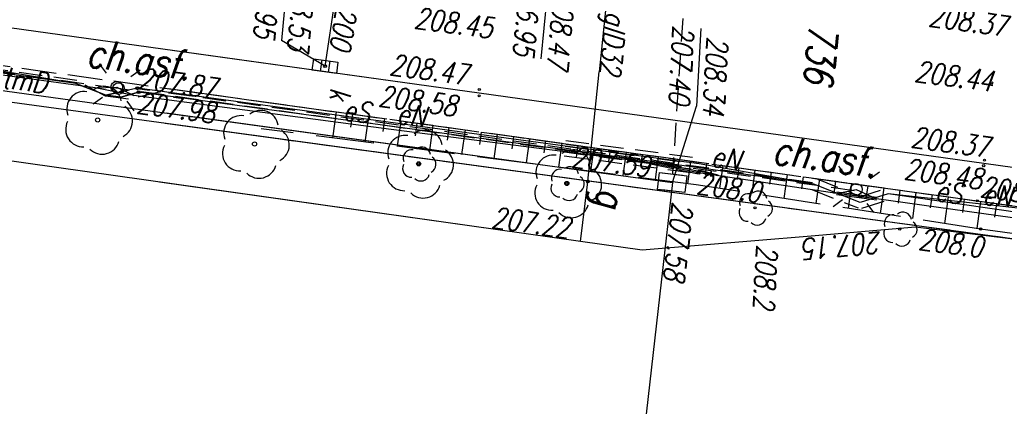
# Model space of a CAD drawing. Extents: x -110 to 11927435, y -6590197 to 5675008.
# Tile 4 of 71: x 11598326 to 11598369, y -1437244 to -1437227. Entities that reach past the tile are written whole.
import ezdxf
from ezdxf.enums import TextEntityAlignment as Align

# ---------------------------------------------------------------- set-up
doc = ezdxf.new("R2010")
doc.units = 0
for name, pattern in [('1', [0]), ('KOC', [2, 1.5, -0.5]), ('KOJ', [0]), ('KOU', [1.5, 1, -0.5]), ('OSL', [2, 1, -1]), ('UBE', [1.5, 1, -0.5]), ('UOT', [1.5, 1, -0.5]), ('UPE', [0]), ('UPG', [0]), ('UPK', [0]), ('UPT', [0]), ('UXE', [1.5, 1, -0.5]), ('UXT', [1.5, 1, -0.5]), ('WSD', [3.5, 2.5, -1]), ('WSQ', [3.5, 2.5, -1])]:
    doc.linetypes.add(name, pattern=pattern)
doc.layers.get('0').update_dxf_attribs({"color": 250, "linetype": 'CONTINUOUS', "lineweight": 100})
doc.layers.add('_0', color=7, linetype='CONTINUOUS')
doc.layers.add('OBOP', color=7, linetype='CONTINUOUS', lineweight=13, true_color=0x0a0909)
doc.styles.add('K1_ACAD', font='romans.shx', dxfattribs={"width": 0.8, "oblique": 12})

# ---------------------------------------------------------------- blocks, each defined once
blk = doc.blocks.new('other_WSU')
at = {"linetype": 'Continuous'}
blk.add_circle((0, 0), 0.045, dxfattribs=at)
blk = doc.blocks.new('other_WSP')
at = {"linetype": 'Continuous'}
blk.add_circle((0, 0), 0.045, dxfattribs=at)
blk = doc.blocks.new('other_SLS')
at = {"linetype": 'Continuous'}
blk.add_circle((0, 0), 0.25, dxfattribs=at)
blk = doc.blocks.new('other_LAT')
at = {"linetype": 'Continuous'}
for p, q in [((0, 0.75), (0, 1.25)), ((-1.25, 0), (-0.75, 0)), ((0.75, 0), (1.25, 0)), ((0, -0.75), (0, -1.25))]:
    blk.add_line(p, q, dxfattribs=at)
blk = doc.blocks.new('other_UGE')
at = {"linetype": 'Continuous'}
blk.add_circle((0, 0), 0.0625, dxfattribs=at)
blk = doc.blocks.new('other_UGG')
at = {"linetype": 'Continuous'}
blk.add_circle((0, 0), 0.0625, dxfattribs=at)
blk = doc.blocks.new('other_DLI')
at = {"linetype": 'Continuous'}
blk.add_circle((0, 0), 0.045, dxfattribs=at)
for centre, start, end in [((-0.357, 0.116), 102.1445, 221.86), ((0, 0.375), 30.1401, 149.8599), ((0.357, 0.116), 318.14, 77.8555), ((-0.22, -0.303), 174.1482, 293.8542), ((0.22, -0.303), 246.1458, 5.8518)]:
    blk.add_arc(centre, 0.375, start, end, dxfattribs=at)
blk = doc.blocks.new('LAT')
at = {"linetype": 'Continuous'}
for p, q in [((0, 0.75), (0, 1.25)), ((-1.25, 0), (-0.75, 0)), ((0.75, 0), (1.25, 0)), ((0, -0.75), (0, -1.25))]:
    blk.add_line(p, q, dxfattribs=at)
blk = doc.blocks.new('SLS')
at = {"linetype": 'Continuous'}
blk.add_circle((0, 0), 0.25, dxfattribs=at)
blk = doc.blocks.new('UGE')
at = {"linetype": 'Continuous'}
blk.add_circle((0, 0), 0.0625, dxfattribs=at)
blk = doc.blocks.new('UGG')
at = {"linetype": 'Continuous'}
blk.add_circle((0, 0), 0.0625, dxfattribs=at)
blk = doc.blocks.new('KRA')
at = {"linetype": 'Continuous'}
for p, q in [((-0.525, -0.25), (-0.525, 0.25)), ((-0.525, 0.25), (0.525, 0.25)), ((-0.175, -0.25), (-0.175, 0.25)), ((0.175, -0.25), (0.175, 0.25)), ((0.525, 0.25), (0.525, -0.25)), ((0.525, -0.25), (-0.525, -0.25))]:
    blk.add_line(p, q, dxfattribs=at)
blk = doc.blocks.new('UGK')
at = {"linetype": 'Continuous'}
blk.add_circle((0, 0), 0.0625, dxfattribs=at)
blk = doc.blocks.new('DLI')
at = {"layer": 'OBOP', "color": 0, "linetype": 'ByBlock', "lineweight": -2}
blk.add_circle((0, 0), 0.09, dxfattribs=at)
for centre, start, end in [((0, 0.75), 30.1471, 149.8529), ((-0.713, 0.232), 102.1471, 221.8529), ((0.713, 0.232), 318.1471, 77.8529), ((-0.441, -0.607), 174.1471, 293.8529), ((0.441, -0.607), 246.1471, 5.8529)]:
    blk.add_arc(centre, 0.75, start, end, dxfattribs=at)
blk = doc.blocks.new('mdcp Łuszczanowiece')
at = {"layer": '_0'}
for p, q in [((6591226.55, 5674833.05), (6591222.262, 5674720.167)), ((6591226.55, 5674833.05), (6591223.447, 5674751.354)), ((6591226.45, 5674830.4), (6591222.267, 5674720.167))]:
    blk.add_line(p, q, dxfattribs=at)
at = {"layer": '_0', "linetype": 'KOU'}
blk.add_line((6591226.45, 5674830.4), (6591223.451, 5674751.354), dxfattribs=at)
at = {"layer": '_0', "linetype": 'KOJ'}
for p, q in [((6591220.83, 5674764.695), (6591222.762, 5674812.186)), ((6591220.83, 5674764.695), (6591222.762, 5674812.186)), ((6591219.695, 5674736.828), (6591220.83, 5674764.695)), ((6591220.286, 5674751.352), (6591220.83, 5674764.695))]:
    blk.add_line(p, q, dxfattribs=at)
at = {"layer": '_0', "linetype": 'KOC'}
for p, q in [((6591223.369, 5674786.495), (6591224.147, 5674806.618)), ((6591221.36, 5674736.988), (6591223.369, 5674786.495)), ((6591221.943, 5674751.353), (6591223.369, 5674786.495))]:
    blk.add_line(p, q, dxfattribs=at)
at = {"layer": '_0', "linetype": 'WSQ'}
for p, q in [((6591223.369, 5674786.495), (6591224.147, 5674806.618)), ((6591221.943, 5674751.353), (6591223.369, 5674786.495))]:
    blk.add_line(p, q, dxfattribs=at)
at = {"layer": '_0', "linetype": 'WSD'}
for p, q in [((6591225.467, 5674806.585), (6591224.559, 5674786.755)), ((6591224.559, 5674786.755), (6591223.858, 5674774.378)), ((6591223.858, 5674774.378), (6591223.278, 5674755.501))]:
    blk.add_line(p, q, dxfattribs=at)
at = {"layer": '_0', "linetype": 'UPG'}
for p, q in [((6591224.959, 5674792.748), (6591224.756, 5674783.96)), ((6591224.756, 5674783.96), (6591225.569, 5674779.524)), ((6591225.569, 5674779.524), (6591226.885, 5674772.337)), ((6591226.885, 5674772.337), (6591226.771, 5674769.652)), ((6591226.885, 5674772.337), (6591226.771, 5674769.652)), ((6591216.477, 5674769.761), (6591219.429, 5674769.744)), ((6591216.477, 5674769.761), (6591219.429, 5674769.744)), ((6591224.293, 5674769.716), (6591219.429, 5674769.744)), ((6591224.293, 5674769.716), (6591219.429, 5674769.744)), ((6591226.771, 5674769.652), (6591224.293, 5674769.716)), ((6591226.771, 5674769.652), (6591224.293, 5674769.716)), ((6591226.771, 5674769.652), (6591226.616, 5674766.064)), ((6591226.771, 5674769.652), (6591226.616, 5674766.064)), ((6591226.616, 5674766.064), (6591225.414, 5674738.052)), ((6591226.616, 5674766.064), (6591225.985, 5674751.355))]:
    blk.add_line(p, q, dxfattribs=at)
at = {"layer": '_0', "linetype": 'UPE'}
for p, q in [((6591223.72, 5674788.79), (6591223.44, 5674782.64)), ((6591223.52, 5674788.73), (6591223.44, 5674782.64)), ((6591223.95, 5674788.08), (6591223.7, 5674782.17)), ((6591223.44, 5674782.64), (6591223.93, 5674781.48)), ((6591223.44, 5674782.64), (6591223.93, 5674781.48)), ((6591223.38, 5674781.26), (6591223.7, 5674782.17)), ((6591223.7, 5674782.17), (6591223.64, 5674780.44)), ((6591223.93, 5674781.48), (6591223.33, 5674779.42)), ((6591223.93, 5674781.48), (6591223.33, 5674779.42)), ((6591223.64, 5674780.44), (6591223.38, 5674781.26)), ((6591223.64, 5674780.44), (6591223.33, 5674774.44)), ((6591223.33, 5674779.42), (6591222.95, 5674774.42)), ((6591223.33, 5674779.42), (6591223.12, 5674774.53)), ((6591222.95, 5674774.42), (6591222.75, 5674768.6)), ((6591222.95, 5674774.42), (6591222.75, 5674768.6)), ((6591223.12, 5674774.53), (6591222.91, 5674768.61)), ((6591223.12, 5674774.53), (6591222.91, 5674768.61)), ((6591223.33, 5674774.44), (6591223.1, 5674772.22)), ((6591223.1, 5674772.22), (6591222.76, 5674761.07)), ((6591223.1, 5674772.22), (6591222.76, 5674761.07)), ((6591222.75, 5674768.6), (6591222.06, 5674750.02)), ((6591222.75, 5674768.6), (6591222.06, 5674750.02)), ((6591222.91, 5674768.61), (6591222.22, 5674750.09)), ((6591222.91, 5674768.61), (6591222.22, 5674750.09)), ((6591222.76, 5674761.07), (6591222.39, 5674749.9)), ((6591222.76, 5674761.07), (6591222.39, 5674749.9)), ((6591222.06, 5674750.02), (6591222.49, 5674748.7)), ((6591222.1, 5674749.13), (6591222.39, 5674749.9)), ((6591222.39, 5674749.9), (6591222.21, 5674748.21)), ((6591222.22, 5674750.09), (6591222.51, 5674749.35)), ((6591222.51, 5674749.35), (6591222.49, 5674748.7)), ((6591222.21, 5674748.21), (6591222.1, 5674749.13)), ((6591222.49, 5674748.7), (6591222.11, 5674747.36)), ((6591222.49, 5674748.7), (6591222.11, 5674747.36)), ((6591222.21, 5674748.21), (6591221.76, 5674736.21)), ((6591222.11, 5674747.36), (6591221.32, 5674727.64)), ((6591222.11, 5674747.36), (6591221.63, 5674739.96))]:
    blk.add_line(p, q, dxfattribs=at)
at = {"layer": '_0', "linetype": '1'}
for p, q in [((6591223.401, 5674787.327), (6591223.992, 5674787.304)), ((6591223.374, 5674786.628), (6591224.549, 5674786.582)), ((6591223.346, 5674785.928), (6591223.928, 5674785.904)), ((6591223.318, 5674785.228), (6591224.47, 5674785.182)), ((6591223.289, 5674784.529), (6591223.86, 5674784.506)), ((6591223.261, 5674783.829), (6591224.391, 5674783.783)), ((6591223.232, 5674783.13), (6591223.792, 5674783.107)), ((6591223.204, 5674782.43), (6591224.312, 5674782.385)), ((6591223.176, 5674781.731), (6591223.724, 5674781.708)), ((6591223.147, 5674781.031), (6591224.232, 5674780.987)), ((6591223.119, 5674780.332), (6591223.656, 5674780.31)), ((6591223.091, 5674779.632), (6591224.153, 5674779.589)), ((6591223.062, 5674778.932), (6591223.588, 5674778.911)), ((6591223.034, 5674778.233), (6591224.074, 5674778.191)), ((6591223.005, 5674777.533), (6591223.52, 5674777.512)), ((6591222.977, 5674776.834), (6591223.995, 5674776.792)), ((6591222.949, 5674776.134), (6591223.452, 5674776.114)), ((6591222.92, 5674775.435), (6591223.916, 5674775.394)), ((6591222.892, 5674774.735), (6591223.384, 5674774.715)), ((6591222.864, 5674774.036), (6591223.846, 5674773.996)), ((6591222.835, 5674773.336), (6591223.33, 5674773.316)), ((6591222.807, 5674772.636), (6591223.803, 5674772.596)), ((6591222.778, 5674771.937), (6591223.28, 5674771.917)), ((6591222.75, 5674771.237), (6591223.76, 5674771.196)), ((6591222.722, 5674770.538), (6591223.23, 5674770.517)), ((6591222.693, 5674769.838), (6591223.717, 5674769.797)), ((6591222.665, 5674769.139), (6591223.18, 5674769.118)), ((6591222.636, 5674768.439), (6591223.674, 5674768.397)), ((6591222.608, 5674767.74), (6591223.13, 5674767.718)), ((6591222.58, 5674767.04), (6591223.631, 5674766.997)), ((6591222.551, 5674766.34), (6591223.08, 5674766.319)), ((6591222.523, 5674765.641), (6591223.588, 5674765.598)), ((6591222.495, 5674764.941), (6591223.031, 5674764.92)), ((6591222.466, 5674764.242), (6591223.545, 5674764.198)), ((6591222.438, 5674763.542), (6591222.981, 5674763.52)), ((6591222.409, 5674762.843), (6591223.502, 5674762.798)), ((6591222.381, 5674762.143), (6591222.931, 5674762.121)), ((6591222.353, 5674761.443), (6591223.459, 5674761.399)), ((6591222.324, 5674760.744), (6591222.881, 5674760.721)), ((6591222.296, 5674760.044), (6591223.416, 5674759.999)), ((6591222.267, 5674759.345), (6591222.831, 5674759.322)), ((6591222.239, 5674758.645), (6591223.373, 5674758.599))]:
    blk.add_line(p, q, dxfattribs=at)
at = {"layer": '_0', "linetype": 'UBE'}
for p, q in [((6591223.7, 5674781.383), (6591223.21, 5674782.543)), ((6591223.7, 5674781.383), (6591223.21, 5674782.543)), ((6591224.16, 5674781.577), (6591223.67, 5674782.737)), ((6591224.16, 5674781.577), (6591223.67, 5674782.737)), ((6591223.645, 5674782.172), (6591223.615, 5674781.307)), ((6591223.755, 5674782.168), (6591223.725, 5674781.303)), ((6591223.09, 5674779.49), (6591223.69, 5674781.55)), ((6591223.09, 5674779.49), (6591223.69, 5674781.55)), ((6591223.57, 5674779.35), (6591224.17, 5674781.41)), ((6591223.57, 5674779.35), (6591224.17, 5674781.41)), ((6591223.615, 5674781.307), (6591223.585, 5674780.442)), ((6591223.725, 5674781.303), (6591223.695, 5674780.438)), ((6591222.5, 5674768.609), (6591222.7, 5674774.429)), ((6591222.66, 5674768.619), (6591222.87, 5674774.539)), ((6591223, 5674768.591), (6591223.2, 5674774.411)), ((6591223.16, 5674768.601), (6591223.37, 5674774.521)), ((6591223.275, 5674774.446), (6591223.16, 5674773.336)), ((6591223.385, 5674774.434), (6591223.27, 5674773.324)), ((6591223.16, 5674773.336), (6591223.045, 5674772.226)), ((6591223.27, 5674773.324), (6591223.155, 5674772.214))]:
    blk.add_line(p, q, dxfattribs=at)
at = {"layer": '_0', "linetype": 'UXE'}
for p, q in [((6591223.45, 5674781.17), (6591222.15, 5674749.21)), ((6591223.28, 5674779.35), (6591222.12, 5674751.04)), ((6591222.12, 5674751.04), (6591222.57, 5674749.69)), ((6591222.57, 5674749.69), (6591222.53, 5674748.69)), ((6591222.15, 5674749.21), (6591220.999, 5674720.228)), ((6591222.53, 5674748.69), (6591221.98, 5674747.39)), ((6591221.98, 5674747.39), (6591220.897, 5674720.233))]:
    blk.add_line(p, q, dxfattribs=at)
at = {"layer": '_0', "linetype": 'OSL'}
for p, q in [((6591222.75, 5674768.6), (6591222.95, 5674774.42)), ((6591222.91, 5674768.61), (6591223.12, 5674774.53)), ((6591222.49, 5674748.7), (6591222.06, 5674750.02)), ((6591222.39, 5674749.9), (6591222.21, 5674748.21)), ((6591222.51, 5674749.35), (6591222.22, 5674750.09)), ((6591222.49, 5674748.7), (6591222.51, 5674749.35)), ((6591222.11, 5674747.36), (6591222.49, 5674748.7)), ((6591222.11, 5674747.36), (6591222.49, 5674748.7))]:
    blk.add_line(p, q, dxfattribs=at)
at = {"layer": '_0', "linetype": 'Continuous'}
for p, q in [((6591217.134, 5674773.92), (6591220.486, 5674774.06)), ((6591223.861, 5674773.353), (6591220.486, 5674774.06)), ((6591215.756, 5674767.185), (6591219.111, 5674767.185)), ((6591215.756, 5674767.185), (6591219.111, 5674767.185)), ((6591220.326, 5674757.972), (6591219.407, 5674755.992)), ((6591216.085, 5674755.992), (6591219.407, 5674755.992))]:
    blk.add_line(p, q, dxfattribs=at)
at = {"layer": '_0', "linetype": 'UPT'}
for p, q in [((6591223.484, 5674772.755), (6591223.504, 5674773.94)), ((6591223.504, 5674773.94), (6591224.237, 5674773.928)), ((6591224.237, 5674773.928), (6591224.217, 5674772.743)), ((6591223.696, 5674769.181), (6591223.861, 5674773.353)), ((6591223.696, 5674769.181), (6591223.861, 5674773.353)), ((6591223.861, 5674773.353), (6591228.044, 5674773.283)), ((6591228.044, 5674773.283), (6591235.394, 5674773.16)), ((6591224.217, 5674772.743), (6591223.484, 5674772.755)), ((6591222.706, 5674743.963), (6591223.696, 5674769.181)), ((6591222.996, 5674751.354), (6591223.696, 5674769.181))]:
    blk.add_line(p, q, dxfattribs=at)
at = {"layer": '_0', "linetype": 'UOT'}
for p, q in [((6591223.485, 5674772.755), (6591223.504, 5674773.94)), ((6591223.504, 5674773.94), (6591224.236, 5674773.928)), ((6591224.236, 5674773.928), (6591224.217, 5674772.743)), ((6591224.217, 5674772.743), (6591223.485, 5674772.755))]:
    blk.add_line(p, q, dxfattribs=at)
at = {"layer": '_0', "linetype": 'UXT'}
blk.add_line((6591204.787, 5674772.733), (6591223.491, 5674773.316), dxfattribs=at)
at = {"layer": '_0', "linetype": 'UPK'}
blk.add_line((6591220.326, 5674757.972), (6591213.81, 5674758.31), dxfattribs=at)
blk.add_line((6591220.326, 5674757.972), (6591213.81, 5674758.31), dxfattribs=at)
at = {"layer": '_0'}
for name, p, rotation in [('other_WSU', (6591218.249, 5674786.621), 2.397659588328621), ('other_WSU', (6591221.594, 5674786.634), 2.397960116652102), ('other_WSU', (6591221.832, 5674786.62), 2.397960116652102), ('other_WSP', (6591224.559, 5674786.755), 2.398206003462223), ('other_WSU', (6591223.369, 5674786.495), 2.398096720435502), ('other_DLI', (6591224.895, 5674783.285), 2.398287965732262), ('other_LAT', (6591223.38, 5674781.26), 312.2400012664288), ('other_DLI', (6591224.598, 5674776.996), 2.398369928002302), ('DLI', (6591224.34, 5674768.827), 2.398506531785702), ('other_UGG', (6591224.162, 5674769.716), 2.398451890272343), ('UGG', (6591224.162, 5674769.716), 2.398451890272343), ('other_DLI', (6591224.34, 5674768.827), 2.398506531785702), ('other_WSU', (6591220.678, 5674764.681), 2.398069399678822), ('other_WSU', (6591220.954, 5674764.703), 2.398096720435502), ('DLI', (6591224.119, 5674762.391), 2.398615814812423), ('other_DLI', (6591224.119, 5674762.391), 2.398615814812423), ('KRA', (6591220.326, 5674757.972), 267.8541364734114), ('UGK', (6591220.326, 5674757.972), 269.9999974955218), ('DLI', (6591223.957, 5674755.276), 2.398779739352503), ('LAT', (6591222.1, 5674749.13), 311.6300004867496), ('DLI', (6591223.582, 5674748.453), 2.398861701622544)]:
    blk.add_blockref(name, p, dxfattribs=dict(at, rotation=rotation))
at = {"layer": '_0', "color": 253}
for name, p, rotation in [('other_WSU', (6591218.249, 5674786.621), 2.397659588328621), ('other_WSU', (6591221.594, 5674786.634), 2.397960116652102), ('other_WSU', (6591221.832, 5674786.62), 2.397960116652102), ('other_WSP', (6591224.559, 5674786.755), 2.398206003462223), ('other_WSU', (6591223.369, 5674786.495), 2.398096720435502), ('other_DLI', (6591224.895, 5674783.285), 2.398287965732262), ('other_LAT', (6591223.38, 5674781.26), 312.2400012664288), ('other_DLI', (6591224.598, 5674776.996), 2.398369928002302), ('other_UGG', (6591224.162, 5674769.716), 2.398451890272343), ('other_DLI', (6591224.34, 5674768.827), 2.398506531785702), ('other_WSU', (6591220.678, 5674764.681), 2.398069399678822), ('other_WSU', (6591220.954, 5674764.703), 2.398096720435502), ('other_DLI', (6591224.119, 5674762.391), 2.398615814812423)]:
    blk.add_blockref(name, p, dxfattribs=dict(at, rotation=rotation))
at = {"layer": '_0'}
for name, p in [('other_SLS', (6591223.38, 5674781.26)), ('other_UGE', (6591223.33, 5674774.44)), ('UGE', (6591222.22, 5674750.09)), ('UGE', (6591222.06, 5674750.02)), ('SLS', (6591222.1, 5674749.13)), ('SLS', (6591222.15, 5674749.21))]:
    blk.add_blockref(name, p, dxfattribs=at)
at = {"layer": '_0', "color": 253}
for name, p in [('other_SLS', (6591223.38, 5674781.26)), ('other_UGE', (6591223.33, 5674774.44))]:
    blk.add_blockref(name, p, dxfattribs=at)
at = {"layer": '_0', "style": 'K1_ACAD', "oblique": 12, "width": 0.8}
for s, height, rotation, p in [('208.50', 0.9, 87.7862, (6591223.178, 5674786.561)), ('eN', 0.9, 89.25, (6591223.49, 5674786.71)), ('208.37', 0.9, 87.5741, (6591216.077, 5674783.636)), ('208.44', 0.9, 87.6693, (6591218.503, 5674783.273)), ('208.37', 0.9, 87.6694, (6591221.34, 5674783.384)), ('208.48', 0.9, 87.6694, (6591222.734, 5674783.227)), ('208.0', 0.9, 87.8266, (6591225.684, 5674784.145)), ('eS', 0.9, 87.39, (6591223.53, 5674784.65)), ('207.15', 0.9, 280.3789, (6591225.106, 5674782.498)), ('ch.asf.', 1.25, 87.9838, (6591222.639, 5674777.512)), ('208.2', 0.9, 2.3985, (6591226.151, 5674777.225)), ('eN', 0.9, 85.11, (6591222.98, 5674774.9)), ('207.58', 0.9, 359.0392, (6591224.661, 5674773.43)), ('207.59', 0.9, 87.7528, (6591223.607, 5674768.916)), ('207.59', 0.9, 87.7528, (6591223.607, 5674768.916)), ('g', 1.25, 2.3985, (6591224.405, 5674770.154)), ('g', 1.25, 2.3985, (6591224.405, 5674770.154)), ('glD32', 0.9, 359.6616, (6591216.797, 5674769.791)), ('glD32', 0.9, 359.6616, (6591216.797, 5674769.791)), ('207.22', 0.9, 87.5438, (6591226.54, 5674765.744)), ('207.22', 0.9, 87.5438, (6591226.54, 5674765.744)), ('208.45', 0.9, 87.7609, (6591218.319, 5674761.595)), ('208.47', 0.9, 87.7609, (6591220.421, 5674760.737)), ('208.58', 0.9, 87.6557, (6591221.805, 5674760.391)), ('eN', 0.9, 87.87, (6591222.48, 5674761.25)), ('eN', 0.9, 87.87, (6591222.48, 5674761.25)), ('eS', 0.9, 87.87, (6591222.55, 5674758.93)), ('eS', 0.9, 87.87, (6591222.55, 5674758.93)), ('kdBD200', 0.9, 356.9362, (6591215.282, 5674758.337)), ('kdBD200', 0.9, 356.9362, (6591215.282, 5674758.337)), ('207.87', 0.9, 87.87, (6591222.06, 5674750.02)), ('ch.asf.', 1.25, 87.9829, (6591221.344, 5674747.7)), ('tmD', 0.9, 87.752, (6591222.601, 5674744.176))]:
    blk.add_text(s, height=height, rotation=rotation, dxfattribs=at).set_placement(p)
for s, height, p in [('736', 1.25, (6591216.45, 5674779.808)), ('208.47', 0.9, (6591216.077, 5674768.385)), ('208.47', 0.9, (6591216.077, 5674768.385)), ('206.95', 0.9, (6591215.675, 5674766.885)), ('206.95', 0.9, (6591215.675, 5674766.885)), ('208.53', 0.9, (6591216.406, 5674757.192)), ('206.95', 0.9, (6591216.005, 5674755.692))]:
    blk.add_text(s, height=height, dxfattribs=at).set_placement(p, align=Align.TOP_LEFT)
for s, rotation, p in [('208.0', 87.04, (6591223.33, 5674774.44)), ('208.34', 2.398, (6591217.405, 5674775.132)), ('t', 2.3982, (6591223.027, 5674775.248)), ('207.40', 2.398, (6591217.066, 5674773.617)), ('207.98', 87.87, (6591222.22, 5674750.09))]:
    blk.add_text(s, height=0.9, rotation=rotation, dxfattribs=at).set_placement(p, align=Align.TOP_LEFT)
blk.add_text('k', height=0.9, dxfattribs=at).set_placement((6591221.731, 5674758.307), align=Align.RIGHT)
blk.add_text('k', height=0.9, dxfattribs=at).set_placement((6591221.731, 5674758.307), align=Align.RIGHT)

msp = doc.modelspace()

# ---------------------------------------------------------------- block references
at = {"layer": '_0', "linetype": 'ByBlock', "lineweight": 9, "rotation": 264.4213637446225}
msp.add_blockref('mdcp Łuszczanowiece', (6591203.335, 5674426.677), dxfattribs=at)

doc.saveas('drawing.dxf')
